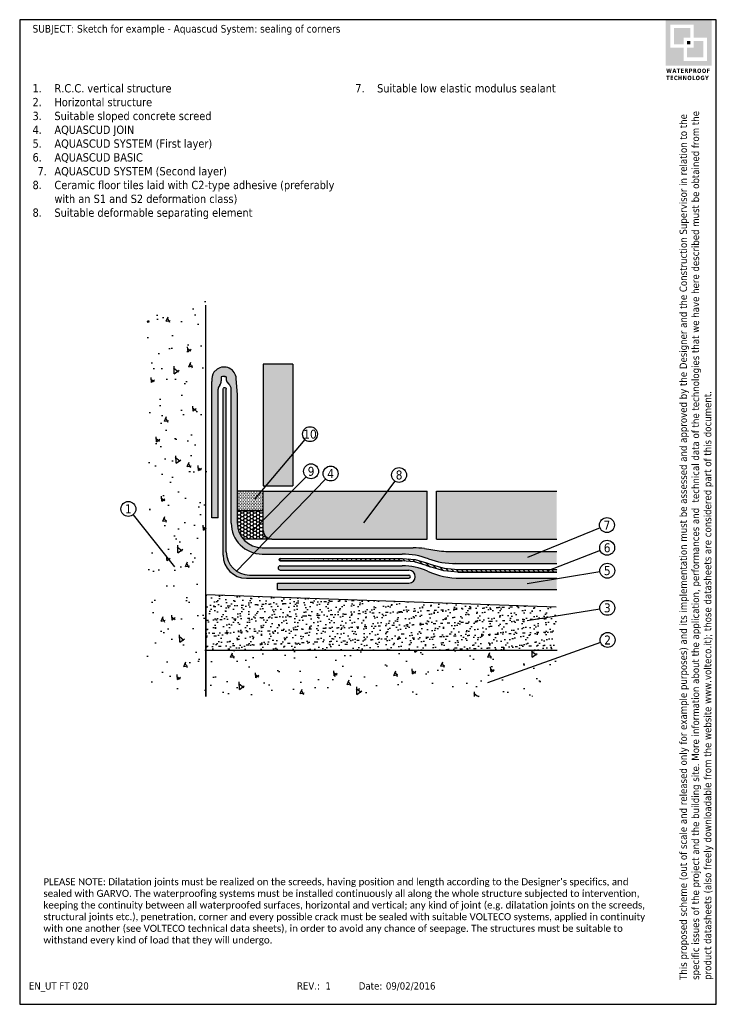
# Model space of a CAD drawing. Header units: millimetres. Extents: x 3167.2 to 3188.2, y 1390.3 to 1420.
import ezdxf
from ezdxf.enums import TextEntityAlignment as Align

# ---------------------------------------------------------------- set-up
doc = ezdxf.new("R2010")
doc.units = ezdxf.units.MM
doc.linetypes.add('CONTINUA', pattern=[0])
doc.linetypes.add('TRATTO-PUNTI2', pattern=[48, 28, -4, 4, -4, 4, -4])
doc.layers.add('422', color=7, linetype='CONTINUA')
doc.layers.add('nascosto', color=7, linetype='Continuous', lineweight=25, plot=False)
doc.styles.add('Tahoma', font='tahoma.ttf', dxfattribs={"height": 0.35})
pattern_1 = [(95, (-77696.505, 9888.2215), (1.103103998, 0.925614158), [0.15, -1.65]), (40, (-77696.505, 9888.2215), (-1.259984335, 0.8675363), [0.12, -1.32]), (145.4514, (-77696.4131, 9888.2986), (-0.156878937, 1.793150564), [0.12748038, -1.402284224]), (91.1842, (-77696.7878, 9888.5043), (1.743386, 1.27522753), [0.225, -2.475]), (141.6356, (-77696.6426, 9888.6106), (-0.05579803, 2.69942338), [0.191220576, -2.103426]), (36.1842, (-77696.7878, 9888.5043), (-0.05580014, 2.699423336), [0.18, -1.98]), (66, (-77696.5757, 9888.575), (1.413543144, 0.274764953), [0.15, -1.65]), (11, (-77696.5757, 9888.575), (-0.681417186, 1.36961687), [0.12, -1.32]), (116.4514, (-77696.4579, 9888.5979), (0.732127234, 1.64438124), [0.12748038, -1.402284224]), (82.5, (-77696.505, 9888.2215), (-0.4535863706, 0.4879796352), [0, -1.304, 0, -1.34, 0, -1.325]), (52.5, (-77696.505, 9888.2215), (-0.1857458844, 0.9298189), [0, -0.764, 0, -1.274, 0, -0.505]), (12.5, (-77696.82037, 9887.9061), (0.7868363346, 0.7230415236), [0, -0.5, 0, -1.56, 0, -2.07]), (2.5, (-77696.9618, 9887.7647), (0.683179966, 0.966319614), [0, -0.65, 0, -1.036, 0, -1.47])]

msp = doc.modelspace()

# ---------------------------------------------------------------- hatches: boundary and pattern name
h = msp.add_hatch(color=252)
h.dxf.hatch_style = 1
h.paths.add_polyline_path([(3188.047, 1419.993), (3186.658, 1419.993), (3186.658, 1418.604), (3188.047, 1418.604)])
h.paths.add_polyline_path([(3186.803, 1419.144), (3186.803, 1419.846), (3187.506, 1419.846), (3187.506, 1419.453), (3187.902, 1419.453), (3187.902, 1418.751), (3187.199, 1418.751), (3187.199, 1419.144)], flags=16)
h.paths.add_polyline_path([(3186.907, 1419.248), (3186.907, 1419.742), (3187.402, 1419.742), (3187.402, 1419.453), (3187.199, 1419.453), (3187.199, 1419.248)], flags=0)
h.paths.add_polyline_path([(3187.303, 1419.144), (3187.506, 1419.144), (3187.506, 1419.349), (3187.798, 1419.349), (3187.798, 1418.855), (3187.303, 1418.855)], flags=0)
h.paths.add_polyline_path([(3187.303, 1419.248), (3187.303, 1419.349), (3187.402, 1419.349), (3187.402, 1419.248)], flags=0)
h.paths.add_polyline_path([(3187.402, 1419.742), (3186.907, 1419.742), (3186.907, 1419.248), (3187.199, 1419.248), (3187.199, 1419.453), (3187.402, 1419.453)], flags=0)
h.paths.add_polyline_path([(3187.402, 1419.349), (3187.303, 1419.349), (3187.303, 1419.248), (3187.402, 1419.248)], flags=0)
h.paths.add_polyline_path([(3187.798, 1419.349), (3187.506, 1419.349), (3187.506, 1419.144), (3187.303, 1419.144), (3187.303, 1418.855), (3187.798, 1418.855)], flags=0)
h = msp.add_hatch(color=252)
h.dxf.hatch_style = 1
h.paths.add_polyline_path([(3187.402, 1419.742), (3186.907, 1419.742), (3186.907, 1419.248), (3187.199, 1419.248), (3187.199, 1419.453), (3187.402, 1419.453)])
h = msp.add_hatch(color=252)
h.dxf.hatch_style = 1
h.paths.add_polyline_path([(3187.402, 1419.349), (3187.303, 1419.349), (3187.303, 1419.248), (3187.402, 1419.248)])
h = msp.add_hatch(color=252)
h.dxf.hatch_style = 1
h.paths.add_polyline_path([(3187.798, 1419.349), (3187.506, 1419.349), (3187.506, 1419.144), (3187.303, 1419.144), (3187.303, 1418.855), (3187.798, 1418.855)])
at = {"linetype": 'Continuous'}
h = msp.add_hatch(dxfattribs=at)
h.set_pattern_fill('AR-CONC', color=256, scale=0.2, angle=45, style=0)
h.set_pattern_definition(pattern_1)
h.paths.add_polyline_path([(3172.809, 1411.663), (3171.031, 1411.663), (3171.031, 1399.761), (3172.809, 1399.761)])
h = msp.add_hatch(color=9)
h.dxf.hatch_style = 1
h.paths.add_polyline_path([(3175.421, 1409.606), (3174.521, 1409.606), (3174.521, 1405.93), (3174.607, 1405.93), (3175.421, 1406.894)])
h.paths.add_polyline_path([(3175.421, 1406.894), (3174.607, 1405.93), (3175.421, 1405.93)], flags=17)
h.paths.add_polyline_path([(3175.387, 1405.769), (3174.528, 1405.769), (3174.528, 1404.898)], flags=17)
h.paths.add_polyline_path([(3176.051, 1405.769), (3175.387, 1405.769), (3174.528, 1404.898), (3174.528, 1404.582, 0.293484), (3174.678, 1404.348)])
h.paths.add_polyline_path([(3176.051, 1405.769), (3174.678, 1404.348, 0.107644), (3174.785, 1404.324), (3179.473, 1404.324), (3179.473, 1405.769)])
h = msp.add_hatch(color=146)
h.dxf.hatch_style = 1
h.paths.add_polyline_path([(3173.134, 1409.45), (3173.042, 1409.359, 0.198827), (3172.982, 1409.083), (3172.982, 1404.965), (3173.169, 1404.965), (3173.169, 1408.843, -0.178034), (3173.216, 1408.97, 0.177981), (3173.262, 1409.097), (3173.262, 1409.221, -0.10255), (3173.412, 1409.224), (3173.412, 1409.151), (3173.412, 1409.125), (3173.429, 1409.072), (3173.487, 1408.997, -0.229717), (3173.562, 1408.843), (3173.562, 1404.811, 0.338789), (3174.253, 1403.908), (3174.408, 1404.068, -0.379453), (3173.749, 1404.811), (3173.749, 1408.677), (3173.712, 1409.178, 0.578292)])
h.paths.add_polyline_path([(3180.376, 1403.95, -0.045142), (3179.833, 1403.975), (3179.393, 1404.038, 0.035625), (3179.048, 1404.062), (3174.497, 1404.062, -0.030039), (3174.408, 1404.068), (3174.253, 1403.908, 0.066143), (3174.497, 1403.875), (3178.717, 1403.875, -0.09104), (3179.508, 1403.73, 0.099217), (3180.328, 1403.594), (3183.378, 1403.594), (3183.378, 1403.95)])
h.paths.add_polyline_path([(3183.378, 1403.145), (3180.473, 1403.145, -0.105416), (3179.48, 1403.357, 0.105425), (3178.717, 1403.519), (3175.04, 1403.519, 0.999851), (3175.04, 1403.388), (3178.915, 1403.388, -1.000146), (3178.916, 1402.995), (3174.959, 1402.995), (3174.959, 1402.808), (3183.378, 1402.808)])
at = {"linetype": 'CONTINUA'}
h = msp.add_hatch(color=256, dxfattribs=at)
edge = h.paths.add_edge_path()
edge.add_spline(control_points=[(3173.412, 1408.843), (3173.41, 1408.85), (3173.406, 1408.868), (3173.392, 1408.903), (3173.348, 1408.901), (3173.323, 1408.875), (3173.32, 1408.855), (3173.318, 1408.843)], knot_values=[0, 0, 0, 0, 0.022093, 0.056192, 0.101141, 0.124735, 0.160125, 0.160125, 0.160125, 0.160125], degree=3, periodic=0)
edge.add_line((3173.318, 1408.843), (3173.318, 1404.224))
edge.add_line((3173.318, 1404.224), (3173.412, 1403.963))
edge.add_line((3173.412, 1403.963), (3173.412, 1408.843))
h = msp.add_hatch()
h.set_pattern_fill('DOTS', color=256, scale=0.03)
h.set_pattern_definition([(0, (52.04924, 3e-07), (0.0238125, 0.047625), [0, -0.047625])])
h.paths.add_polyline_path([(3173.749, 1405.769), (3173.749, 1405.173), (3174.528, 1405.173), (3174.528, 1405.769)])
h = msp.add_hatch(color=9)
h.dxf.hatch_style = 1
h.paths.add_polyline_path([(3183.378, 1405.769), (3179.75, 1405.769), (3179.75, 1404.324), (3183.378, 1404.324)])
h = msp.add_hatch()
h.set_pattern_fill('HONEY', color=256, scale=0.02)
h.set_pattern_definition([(0, (52.04924, 3e-07), (0.09525, 0.0549926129), [0.0635, -0.127]), (120, (52.04924, 3e-07), (-0.0952499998, 0.0549926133), [0.0635, -0.127]), (60, (52.04924, 3e-07), (2e-10, 0.1099852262), [-0.127, 0.0635])])
h.paths.add_polyline_path([(3173.749, 1405.173), (3173.749, 1404.811, 0.178741), (3173.929, 1404.324), (3174.656, 1404.324), (3174.678, 1404.348, -0.293484), (3174.528, 1404.582), (3174.528, 1405.173)])
h = msp.add_hatch(color=256, dxfattribs=at)
h.paths.add_polyline_path([(3173.587, 1403.475, -0.182814), (3173.412, 1403.939), (3173.412, 1403.963), (3173.318, 1404.224), (3173.318, 1403.845, 0.27004), (3173.673, 1403.236)])
h.paths.add_polyline_path([(3178.916, 1403.239), (3174.112, 1403.239, -0.215111), (3173.587, 1403.475), (3173.673, 1403.236, 0.129669), (3174.018, 1403.145), (3178.916, 1403.145, 1)])
at = {"linetype": 'Continuous'}
h = msp.add_hatch(dxfattribs=at)
h.set_pattern_fill('LINE', color=256, scale=0.81, angle=135, style=0)
h.set_pattern_definition([(135, (3154.78331, 1395.32384), (-0.07159456, -0.07159456), [])])
edge = h.paths.add_edge_path()
edge.add_line((3178.717, 1403.669), (3175.04, 1403.669))
edge.add_line((3175.04, 1403.744), (3178.717, 1403.744))
edge.add_arc((3175.04, 1403.707), 0.0374, 90, 270)
edge.add_line((3178.717, 1403.744), (3179.103, 1403.708))
edge.add_line((3179.103, 1403.708), (3179.477, 1403.602))
edge.add_line((3179.59, 1403.557), (3179.984, 1403.445))
edge.add_line((3179.984, 1403.445), (3180.391, 1403.407))
edge.add_line((3180.391, 1403.407), (3183.378, 1403.407))
edge.add_line((3183.378, 1403.332), (3183.378, 1403.407))
edge.add_line((3183.378, 1403.332), (3180.391, 1403.332))
edge.add_line((3180.391, 1403.332), (3179.97, 1403.371))
edge.add_line((3179.97, 1403.371), (3179.563, 1403.488))
edge.add_line((3179.45, 1403.532), (3179.09, 1403.635))
edge.add_line((3179.563, 1403.488), (3179.45, 1403.532))
edge.add_line((3179.09, 1403.635), (3178.717, 1403.669))
at = {"linetype": 'CONTINUA'}
h = msp.add_hatch(dxfattribs=at)
h.set_pattern_fill('AR-SAND', color=256, scale=0.15, angle=45, style=0)
h.set_pattern_definition([(82.5, (-77696.505, 9888.22148), (-0.2110519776, 0.1976890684), [0, -0.228, 0, -0.255, 0, -0.24375]), (52.5, (-77696.505, 9888.22148), (-0.1116206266, 0.4870469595), [0, -0.123, 0, -0.2055, 0, -0.07875]), (12.5, (-77696.63546, 9888.09102), (0.3297043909, 0.3309048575), [0, -0.075, 0, -0.27, 0, -0.3525]), (2.5, (-77696.63546, 9888.091), (0.2257563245, 0.4119394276), [0, -0.0375, 0, -0.177, 0, -0.2025])])
h.paths.add_polyline_path([(3183.362, 1402.28), (3172.794, 1402.655), (3172.794, 1400.978), (3183.385, 1400.978)])
h = msp.add_hatch(dxfattribs=at)
h.set_pattern_fill('AR-CONC', color=256, scale=0.2, angle=45, style=0)
h.set_pattern_definition(pattern_1)
h.paths.add_polyline_path([(3183.385, 1400.978), (3172.794, 1400.978), (3172.794, 1399.574), (3183.385, 1399.574)])

# ---------------------------------------------------------------- linework, layer by layer
for p, q in [((3175.421, 1409.606), (3174.521, 1409.606)), ((3175.421, 1409.606), (3175.421, 1405.93)), ((3173.429, 1409.072), (3173.487, 1408.997)), ((3174.521, 1405.93), (3175.421, 1405.93)), ((3174.528, 1405.769), (3179.473, 1405.769)), ((3179.473, 1404.324), (3179.473, 1405.769)), ((3179.75, 1404.324), (3179.75, 1405.769)), ((3179.75, 1405.769), (3183.378, 1405.769)), ((3172.763, 1400.978), (3183.385, 1400.978))]:
    msp.add_line(p, q, dxfattribs=at)
at = {"linetype": 'Continuous'}
for p, q in [((3173.042, 1409.359), (3173.134, 1409.45)), ((3175.785, 1407.325), (3174.269, 1405.529)), ((3176.407, 1406.137), (3173.715, 1403.35)), ((3175.818, 1406.205), (3174.208, 1404.574)), ((3178.493, 1406.075), (3177.555, 1404.814)), ((3170.602, 1405.061), (3171.855, 1403.493)), ((3184.681, 1404.663), (3182.491, 1403.772)), ((3184.685, 1403.983), (3183.107, 1403.37)), ((3184.678, 1403.336), (3182.483, 1402.977)), ((3172.794, 1402.621), (3172.794, 1399.574)), ((3184.678, 1402.216), (3182.483, 1401.857)), ((3184.697, 1401.207), (3181.291, 1399.986))]:
    msp.add_line(p, q, dxfattribs=at)
for p, q in [((3173.749, 1408.677), (3173.713, 1409.17)), ((3174.528, 1405.769), (3173.749, 1405.769)), ((3174.528, 1405.173), (3173.749, 1405.173)), ((3174.785, 1404.324), (3173.929, 1404.324))]:
    msp.add_line(p, q)
at = {"linetype": 'CONTINUA'}
for points in [[(3173.356, 1409.23), (3173.412, 1409.224), (3173.412, 1409.165), (3173.412, 1409.125), (3173.429, 1409.072)], [(3173.169, 1404.965), (3172.982, 1404.965)], [(3174.959, 1402.808), (3174.959, 1402.995)]]:
    msp.add_lwpolyline(points, dxfattribs=at)
for centre in [(3175.937, 1407.491), (3175.97, 1406.371), (3176.559, 1406.303), (3178.623, 1406.259), (3170.462, 1405.236), (3184.889, 1404.748), (3184.895, 1404.064), (3184.9, 1403.372), (3184.9, 1402.252), (3184.909, 1401.283)]:
    msp.add_circle(centre, 0.225, dxfattribs=at)
for centre, start, end in [((3173.345, 1409.148), 145.0655, 190.0466), ((3173.345, 1409.148), 3.5333, 124.9345), ((3173.345, 1408.861), 79.5065, 102.9274)]:
    msp.add_arc(centre, 0.369, start, end, dxfattribs=at)
msp.add_spline([(3173.318, 1408.843), (3173.328, 1408.877), (3173.344, 1408.894), (3173.389, 1408.894), (3173.406, 1408.864), (3173.412, 1408.843)], degree=3, dxfattribs=at)
at = {"layer": '422', "color": 7, "linetype": 'CONTINUA'}
for p, q in [((3172.794, 1399.574), (3172.794, 1411.386)), ((3174.521, 1409.606), (3174.521, 1405.93)), ((3172.982, 1404.965), (3172.982, 1409.083)), ((3173.262, 1409.221), (3173.262, 1409.097)), ((3173.412, 1409.224), (3173.412, 1409.151)), ((3173.169, 1404.965), (3173.169, 1408.843)), ((3173.318, 1403.845), (3173.318, 1408.843)), ((3173.412, 1403.939), (3173.412, 1408.843)), ((3173.562, 1404.811), (3173.562, 1408.843)), ((3173.749, 1404.811), (3173.749, 1408.677)), ((3174.528, 1404.578), (3174.528, 1405.769)), ((3174.785, 1404.324), (3179.473, 1404.324)), ((3179.75, 1404.324), (3183.378, 1404.324)), ((3174.497, 1404.062), (3179.048, 1404.062)), ((3179.393, 1404.038), (3179.833, 1403.975)), ((3180.178, 1403.95), (3183.378, 1403.95)), ((3174.497, 1403.875), (3178.717, 1403.875)), ((3175.04, 1403.744), (3178.717, 1403.744)), ((3175.04, 1403.669), (3178.717, 1403.669)), ((3175.04, 1403.519), (3178.717, 1403.519)), ((3175.04, 1403.388), (3178.916, 1403.388)), ((3179.45, 1403.532), (3179.563, 1403.488)), ((3179.477, 1403.602), (3179.59, 1403.557)), ((3180.246, 1403.594), (3183.378, 1403.594)), ((3180.391, 1403.407), (3183.378, 1403.407)), ((3180.391, 1403.332), (3183.378, 1403.332)), ((3174.018, 1403.145), (3178.916, 1403.145)), ((3174.112, 1403.239), (3178.916, 1403.239)), ((3180.473, 1403.145), (3183.378, 1403.145)), ((3174.959, 1402.995), (3178.916, 1402.995)), ((3174.959, 1402.808), (3183.378, 1402.808)), ((3172.794, 1402.655), (3183.362, 1402.28))]:
    msp.add_line(p, q, dxfattribs=at)
at = {"layer": '422', "color": 7, "linetype": 'TRATTO-PUNTI2'}
for p, q in [((3175.04, 1403.744), (3178.717, 1403.744)), ((3175.04, 1403.707), (3175.04, 1403.744)), ((3175.04, 1403.669), (3175.04, 1403.707)), ((3178.717, 1403.669), (3175.04, 1403.669)), ((3178.717, 1403.744), (3179.103, 1403.708)), ((3179.09, 1403.635), (3178.717, 1403.669)), ((3179.45, 1403.532), (3179.09, 1403.635)), ((3179.103, 1403.708), (3179.477, 1403.602)), ((3179.563, 1403.488), (3179.45, 1403.532)), ((3179.477, 1403.602), (3179.59, 1403.557)), ((3179.97, 1403.371), (3179.563, 1403.488)), ((3179.59, 1403.557), (3179.984, 1403.445)), ((3180.391, 1403.332), (3179.97, 1403.371)), ((3179.984, 1403.445), (3180.391, 1403.407)), ((3180.391, 1403.407), (3183.378, 1403.407)), ((3183.378, 1403.332), (3180.391, 1403.332))]:
    msp.add_line(p, q, dxfattribs=at)
at = {"layer": '422', "color": 7, "linetype": 'CONTINUA'}
for centre, radius, start, end in [((3173.365, 1408.843), 0.196, 139.6324, 180), ((3173.066, 1409.097), 0.196, 319.6324, 360), ((3173.365, 1408.843), 0.196, 0, 51.7534), ((3174.497, 1404.811), 0.936, 180, 270), ((3174.497, 1404.811), 0.749, 180, 270), ((3174.785, 1404.582), 0.257, 180, 270), ((3174.112, 1403.939), 0.7, 180, 270), ((3179.048, 1401.629), 2.433, 81.8389, 90), ((3180.241, 1406.967), 3.02, 262.2355, 272.5742), ((3174.018, 1403.845), 0.7, 180, 270), ((3175.04, 1403.707), 0.0374, 90, 270), ((3178.717, 1401.648), 2.227, 69.1931, 90), ((3180.256, 1405.708), 2.114, 249.2846, 271.9493), ((3175.04, 1403.454), 0.0655, 90, 270), ((3178.717, 1401.648), 1.871, 65.9294, 90), ((3178.916, 1403.192), 0.196, 270, 90), ((3180.473, 1405.578), 2.433, 245.9294, 270), ((3178.916, 1403.192), 0.0468, 270, 90)]:
    msp.add_arc(centre, radius, start, end, dxfattribs=at)
at = {"layer": 'nascosto', "color": 6, "linetype": 'CONTINUA'}
for p, q in [((3167.186, 1419.993), (3167.186, 1390.293)), ((3188.186, 1419.993), (3167.186, 1419.993)), ((3188.186, 1390.293), (3188.186, 1419.993)), ((3167.186, 1390.293), (3188.186, 1390.293))]:
    msp.add_line(p, q, dxfattribs=at)

# ---------------------------------------------------------------- texts
at = {"style": 'Tahoma'}
for s, p in [('10', (3175.937, 1407.491)), ('9', (3175.97, 1406.371)), ('4', (3176.559, 1406.303)), ('8', (3178.623, 1406.259)), ('1', (3170.462, 1405.236)), ('7', (3184.889, 1404.748)), ('6', (3184.895, 1404.064)), ('5', (3184.9, 1403.372)), ('3', (3184.9, 1402.252)), ('2', (3184.909, 1401.283))]:
    msp.add_text(s, height=0.27, dxfattribs=at).set_placement(p, align=Align.MIDDLE)
for s, p in [('EN_UT FT 020', (3167.463, 1390.957)), ('REV.:', (3175.544, 1390.957)), (' 1', (3176.32, 1390.957)), ('Date:', (3177.407, 1390.957)), ('09/02/2016', (3178.224, 1390.957))]:
    msp.add_text(s, height=0.22, rotation=0.0017, dxfattribs=at).set_placement(p, align=Align.TOP_LEFT)
at = {"insert": (3167.573, 1419.834), "char_height": 0.23, "attachment_point": 1, "style": 'Tahoma'}
msp.add_mtext_dynamic_manual_height_columns('SUBJECT: Sketch for example - Aquascud System: sealing of corners', width=19.87543, gutter_width=0, heights=[2.721], dxfattribs=at)
at = {"color": 252, "insert": (3186.676, 1418.518), "char_height": 0.13017, "attachment_point": 1, "style": 'Tahoma'}
msp.add_mtext_dynamic_manual_height_columns('{\\fTahoma|b1|i0|c0|p34;\\T1.1;WATERPROOF TECHNOLOGY}', width=1.63687, gutter_width=12.5, heights=[0], dxfattribs=at)
note = msp.add_mtext_static_columns([''] * 2, width=9.33947, gutter_width=0.389, height=3.837, dxfattribs=dict(insert=(3167.573, 1418.049), char_height=0.22, attachment_point=1, style='Tahoma'))
for column, words in zip([note] + note.columns.linked_columns, ['\\pi-0.66,l0.66,t0.66;{\\H1.1364x;1.^IR.C.C. vertical structure\\P2.^IHorizontal structure\\H1.8296x; \\H0.54658x;\\P3.^ISuitable sloped concrete screed\\H1.553x; \\H0.6439x;\\P4.^IAQUASCUD JOIN\\H1.621x; \\H0.61689x;\\P5.^IAQUASCUD SYSTEM (First layer)\\H1.6165x; \\H0.61862x;\\P6.^IAQUASCUD BASIC\\H1.5999x; \\H0.62505x;\\P\\H1.5786x; }', '\\pi-0.66,l0.66,t0.66;{\\H1.1364x;7.^IAQUASCUD SYSTEM (Second layer)\\P8.^ICeramic floor tiles laid with C2-type adhesive (preferably with an S1 and S2 deformation class)\\P\\H0.99991x;8.^ISuitable deformable separating element\\P7.^ISuitable low elastic modulus sealant}']):
    column.text = words
at = {"insert": (3187.08, 1391.029), "char_height": 0.22, "attachment_point": 1, "rotation": 90, "style": 'Tahoma'}
msp.add_mtext_dynamic_manual_height_columns('This proposed scheme (out of scale and released only for example purposes) and its implementation must be assessed and approved by the Designer and the Construction Supervisor in relation to the specific issues of the project and the building site. More information about the application, performances and  technical data of the technologies that we have here described must be obtained from the product datasheets (also freely downloadable from the website www.volteco.it); those datasheets are considered part of this document.', width=26.9233, gutter_width=0, heights=[1.342], dxfattribs=at)
at = {"color": 1, "insert": (3167.901, 1394.096), "char_height": 0.23, "width": 18.51096, "attachment_point": 1, "style": 'Tahoma'}
msp.add_mtext("{\\fCalibri|b0|i0|c0|p34;\\H0.91667x;\\C256;PLEASE NOTE: Dilatation joints must be realized on the screeds, having position and length according to the Designer's specifics, and sealed with GARVO. The waterproofing systems must be installed continuously all along the whole structure subjected to intervention, \\H1.3303x; \\H0.75172x;keeping the continuity between all waterproofed surfaces, horizontal and vertical; any kind of joint (e.g. dilatation joints on the screeds, \\H1.2348x; \\H0.80985x;structural joints etc.), penetration, corner and every possible crack must be sealed with suitable VOLTECO systems, applied in continuity \\H1.273x; \\H0.78553x;with one another (see VOLTECO technical data sheets), in order to avoid any chance of seepage. The structures must be suitable to \\H1.2603x; \\H0.79348x;withstand every kind of load that they will undergo.\\H1.2499x; }", dxfattribs=at)

doc.saveas('drawing.dxf')
